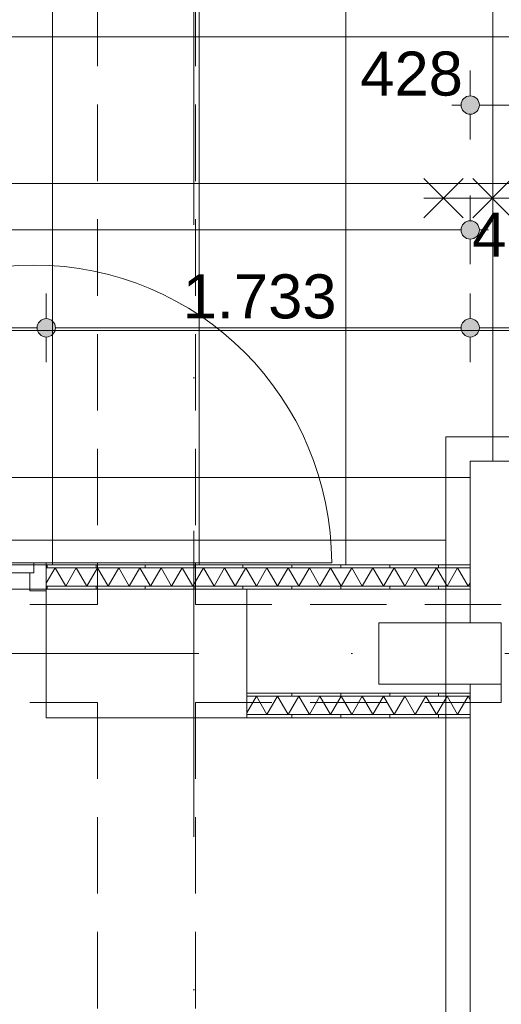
# Model space of a CAD drawing. Header units: millimetres. Extents: x -54205 to 99702, y -35458 to 70878.
# Tile 105 of 224: x 28087 to 30056, y 15933 to 19955. Entities that reach past the tile are written whole.
import ezdxf
from ezdxf.enums import TextEntityAlignment as Align

# ---------------------------------------------------------------- set-up
doc = ezdxf.new("R2010")
doc.units = ezdxf.units.MM
doc.header["$MEASUREMENT"] = 0
doc.linetypes.add('streep-punt', pattern=[2500, 1250, -625, 0, -625])
doc.linetypes.add('streeplijn', pattern=[468.700004, 312.5, -156.200004])
for name, color, linetype in [('21_1 C Buitenwanden', 7, 'Continuous'), ('22 C Binnenwanden', 7, 'Continuous'), ('28 Draagconstructies', 7, 'Continuous'), ('Maatvoering 1_ 100', 7, 'Continuous'), ('Maatvoering 1_ 100 2D arcering', 7, 'Continuous'), ('New_22 NC Binnenwanden', 7, 'Continuous'), ('New_22 NC Binnenwanden Deuren', 7, 'Continuous'), ('New_22 NC Binnenwanden Doorsnede-arcering', 7, 'Continuous'), ('New_22 NC Binnenwanden Laagscheidingslijnen', 7, 'Continuous'), ('New_65 WBDBO', 7, 'Continuous'), ('New_Maatvoering 1_ 100', 7, 'Continuous'), ('New_Maatvoering 1_ 100 2D arcering', 7, 'Continuous'), ('New_Ruimtefuncties', 7, 'Continuous'), ('New_Ruimtefuncties Zone achtergrond', 7, 'Continuous'), ('New_Ruimtefuncties Zone omranding', 7, 'Continuous'), ('New_Ruimtefuncties Zone tekst', 7, 'Continuous'), ('Stramien', 7, 'Continuous')]:
    doc.layers.add(name, color=color, linetype=linetype)
doc.styles.add('GENERATED_STYLE_1', font='arial.ttf')
doc.styles.add('GENERATED_STYLE_2', font='arial.ttf')
doc.linetypes.add('BRA - WBDBO  60', pattern='A,0,[1,DO.110 Begane grond1.Shx,S=27.777778,R=0,X=0,Y=-1.22125e-15],-3500,0', length=3500)
doc.dimstyles.new('GENERATED_STYLE__2', dxfattribs={"dimtxt": 250, "dimasz": 142.5, "dimexe": 0.18, "dimexo": 0.0625, "dimgap": 0, "dimtad": 1, "dimtih": 1, "dimtoh": 1, "dimdec": 0, "dimzin": 0, "dimdsep": 46, "dimtxsty": 'GENERATED_STYLE_2', "dimblk": 'ARROWHEAD_11', "dimblk1": 'ARROWHEAD_11', "dimblk2": 'ARROWHEAD_11', "dimcen": 0.09, "dimse1": 1, "dimse2": 1, "dimclrd": 1, "dimclre": 1, "dimclrt": 2, "dimadec": 1, "dimazin": 0, "dimtfac": 1, "dimtdec": 4, "dimtmove": 0, "dimatfit": 3, "dimfxl": 1, "dimtolj": 1, "dimtzin": 0, "dimarcsym": 0})
doc.dimstyles.new('GENERATED_STYLE__4', dxfattribs={"dimtxt": 179.999995, "dimasz": 142.5, "dimexe": 0.18, "dimexo": 0.0625, "dimgap": 0, "dimtad": 1, "dimtih": 1, "dimtoh": 1, "dimdec": 0, "dimzin": 0, "dimdsep": 46, "dimtxsty": 'GENERATED_STYLE_1', "dimblk": 'ARROWHEAD_11', "dimblk1": 'ARROWHEAD_11', "dimblk2": 'ARROWHEAD_11', "dimcen": 0.09, "dimse1": 1, "dimse2": 1, "dimclrd": 1, "dimclre": 1, "dimclrt": 2, "dimadec": 1, "dimazin": 0, "dimtfac": 1, "dimtdec": 4, "dimtmove": 0, "dimatfit": 3, "dimfxl": 1, "dimtolj": 1, "dimtzin": 0, "dimarcsym": 0})
doc.dimstyles.new('GENERATED_STYLE__5', dxfattribs={"dimtxt": 250, "dimasz": 142.5, "dimexe": 0.18, "dimexo": 0.0625, "dimgap": 0, "dimtad": 1, "dimdec": 0, "dimzin": 0, "dimdsep": 46, "dimtxsty": 'GENERATED_STYLE_2', "dimblk": 'ARROWHEAD_11', "dimblk1": 'ARROWHEAD_11', "dimblk2": 'ARROWHEAD_11', "dimcen": 0.09, "dimse1": 1, "dimse2": 1, "dimclrd": 1, "dimclre": 1, "dimclrt": 2, "dimadec": 1, "dimazin": 0, "dimtfac": 1, "dimtdec": 4, "dimtmove": 0, "dimatfit": 3, "dimfxl": 1, "dimtolj": 1, "dimtzin": 0, "dimarcsym": 0})
pattern_1 = [(180, (0, 0), (0, 200), [])]
pattern_2 = [(270, (0, 0), (200, 0), [])]
pattern_3 = [(90, (0, 0), (-200, 0), [])]

# ---------------------------------------------------------------- blocks, each defined once
blk = doc.blocks.new('entreegebied_0.01_11_1', base_point=(25358.5, 26181.9))
at = {"layer": 'New_Ruimtefuncties Zone achtergrond', "linetype": 'Continuous', "lineweight": 0, "true_color": 0xbbc1c4}
h = blk.add_hatch(dxfattribs=at)
h.set_pattern_fill('950_Raster_600_0001', color=9, style=0, pattern_type=2)
h.set_pattern_definition([(0, (25221, 25284.66), (0, 600), []), (90, (25221, 25284.66), (-600, 0), [])])
h.paths.add_polyline_path([(20591, 20015.9), (20360, 20015.9), (20360, 17924.1), (24003, 17924.6), (24003, 17728.4), (29929.2, 17728.2), (29929.2, 18150.9), (30357, 18150.9), (30357, 20300.9), (29906, 20300.9), (29906, 22500.9), (29006, 22500.9), (29006, 22375.9), (28206, 22375.9), (28206, 22455.9), (28206, 22795.9), (28206, 22875.9), (29006, 22875.9), (29006, 22750.9), (29906, 22750.9), (29906, 27755.9), (29726, 27755.9), (29726, 28155.9), (29906, 28155.9), (29906, 32123.4), (26606, 32123.4), (26606, 33023.4), (24113.8, 33023.4), (24113.8, 27780.9), (23955.4, 27780.9), (22246, 27780.9), (22246, 27693.4), (21426, 27693.4), (21426, 27833.1), (20536, 27833.1), (20536, 22750.9), (21426, 22750.9), (21426, 22888.4), (22246, 22888.4), (22246, 22500.9), (24003, 22500.9), (24003, 20263.4), (20591, 20263.4)])
h.paths.add_polyline_path([(28196, 27858.7), (28196, 28218.4), (29016, 28218.4), (29016, 27693.4), (28196, 27693.4)], flags=0)
at = {"layer": 'New_Ruimtefuncties Zone omranding', "color": 2, "linetype": 'Continuous', "lineweight": 0, "flags": 128}
blk.add_lwpolyline([(20536, 27833.1), (20536, 22750.9), (21426, 22750.9), (21426, 22888.4), (22246, 22888.4), (22246, 22500.9), (24003, 22500.9), (24003, 20263.4), (20591, 20263.4), (20591, 20015.9), (20360, 20015.9), (20360, 17924.1), (24003, 17924.6), (24003, 17728.4), (29929.2, 17728.2), (29929.2, 18150.9), (30357, 18150.9)], dxfattribs=at)
at = {"layer": 'New_Ruimtefuncties Zone tekst', "color": 2, "lineweight": 0}
for tag, height, style, p in [('DUMMY_941', 180, 'GENERATED_STYLE_2', (26401.3, 26470.7)), ('perimeterCode', 150, 'GENERATED_STYLE_1', (24619, 26094.6)), ('DUMMY_943', 100, 'GENERATED_STYLE_1', (26021.7, 26106)), ('ROOM_AREA', 150, 'GENERATED_STYLE_1', (25179.3, 26094.6)), ('DUMMY_942', 150, 'GENERATED_STYLE_1', (25793.2, 26094.6))]:
    blk.add_attdef(tag, text='', height=height, dxfattribs=dict(at, style=style)).set_placement(p, align=Align.TOP_LEFT)
at = {"layer": 'New_Ruimtefuncties Zone tekst', "color": 2, "lineweight": 0, "style": 'GENERATED_STYLE_2'}
blk.add_attdef('ROOM_NUMBER', text='', height=180, dxfattribs=at).set_placement((25358.5, 26429.5), align=Align.TOP_CENTER)
blk = doc.blocks.new('Wall_50_1', base_point=(29929.2, 18150.9))
at = {"layer": '21_1 C Buitenwanden', "color": 1, "linetype": 'Continuous', "lineweight": 0, "flags": 128}
for points in [[(29929.2, 18150.9), (29929.2, 17490.9)], [(30329.2, 15608.4), (30329.2, 17900.9)], [(29929.2, 17240.9), (29929.2, 15608.4)], [(29929.2, 15608.4), (30329.2, 15608.4)]]:
    blk.add_lwpolyline(points, dxfattribs=at)
at = {"layer": '22 C Binnenwanden', "color": 1, "linetype": 'Continuous', "lineweight": 0, "flags": 128}
blk.add_lwpolyline([(29929.2, 18150.9), (30329.2, 18150.9)], dxfattribs=at)
blk = doc.blocks.new('*X419')
at = {"layer": 'New_22 NC Binnenwanden Doorsnede-arcering', "color": 7, "linetype": 'Continuous', "lineweight": 0}
blk.add_line((30425.6, 20275.9), (30382.3, 20300.9), dxfattribs=at)
blk = doc.blocks.new('*X420')
at = {"layer": 'New_22 NC Binnenwanden Doorsnede-arcering', "color": 7, "linetype": 'Continuous', "lineweight": 0}
blk.add_line((30426.1, 18175.9), (30382.8, 18150.9), dxfattribs=at)
blk = doc.blocks.new('D2 bl 27_3')
at = {"layer": 'New_22 NC Binnenwanden Deuren', "color": 1, "linetype": 'Continuous', "lineweight": 0}
for p, q in [((-1000, 0), (-1000, 1000)), ((1000, 0), (1000, 1000)), ((-80, 443), (80, 603)), ((80, 443), (-80, 603)), ((0, -717), (0, 603)), ((-80, 243), (80, 403)), ((80, 243), (-80, 403)), ((-1000, 0), (-1050, 0)), ((-1050, 0), (-1050, -114)), ((-1050, 0), (-1050, -12.5)), ((-1050, 0), (-1050, -12.5)), ((-1000, -40), (-1000, 0)), ((-900, 0), (-1000, 0)), ((-1000, 0), (-1000, -40)), ((-900, -40), (-900, 0)), ((0, 0), (-100, 0)), ((-100, 0), (-100, -40)), ((0, 0), (100, 0)), ((0, -40), (0, 0)), ((0, -40), (0, 0)), ((100, 0), (100, -40)), ((900, -40), (900, 0)), ((900, 0), (1000, 0)), ((1050, 0), (1000, 0)), ((1000, 0), (1000, -40)), ((1000, 0), (1000, -40)), ((1050, -114), (1050, 0)), ((1050, 0), (1050, -12.5)), ((1050, 0), (1050, -12.5)), ((-1050, -12.5), (-1050, -87.5)), ((-1050, -12.5), (-1050, -87.5)), ((-983, -40), (-1000, -40)), ((-1000, -40), (-900, -40)), ((-983, -114), (-983, -40)), ((-100, -20), (-900, -20)), ((-100, -40), (0, -40)), ((100, -40), (0, -40)), ((100, -20), (900, -20)), ((1000, -40), (900, -40)), ((1000, -40), (983, -40)), ((983, -40), (983, -114)), ((1050, -12.5), (1050, -87.5)), ((1050, -12.5), (1050, -87.5)), ((-1050, -87.5), (-1050, -100)), ((-1050, -87.5), (-1050, -100)), ((-1050, -114), (-983, -114)), ((983, -114), (1050, -114)), ((1050, -87.5), (1050, -100)), ((1050, -87.5), (1050, -100)), ((-80, -357), (80, -517)), ((80, -357), (-80, -517)), ((-80, -557), (80, -717)), ((80, -557), (-80, -717))]:
    blk.add_line(p, q, dxfattribs=at)
at = {"layer": 'New_22 NC Binnenwanden Deuren', "color": 1, "linetype": 'Continuous', "lineweight": 0, "flags": 128}
for points in [[(-100, 0), (-900, 0), (-900, -20), (-100, -20)], [(100, 0), (900, 0), (900, -20), (100, -20)], [(-100, -20), (-900, -20), (-900, -40), (-100, -40)], [(100, -20), (900, -20), (900, -40), (100, -40)]]:
    blk.add_lwpolyline(points, close=True, dxfattribs=at)
at = {"layer": 'New_22 NC Binnenwanden Deuren', "color": 1, "linetype": 'Continuous', "lineweight": 0}
for centre, radius, start, end in [((-1000, 0), 1000, 0, 90), ((1000, 0), 1000, 90, 180), ((0, 159), 72, 270, 90), ((0, 15), 72, 90, 270), ((0, -129), 72, 270, 90), ((0, -273), 72, 90, 270)]:
    blk.add_arc(centre, radius, start, end, dxfattribs=at)
blk = doc.blocks.new('Wall_160_1', base_point=(30357, 20550.9))
at = {"layer": 'New_22 NC Binnenwanden Doorsnede-arcering', "linetype": 'Continuous', "lineweight": 0, "true_color": 0x000000}
h = blk.add_hatch(dxfattribs=at)
h.set_pattern_fill('930_Lijnen_vert_200_0001', color=18, style=0, pattern_type=2)
h.set_pattern_definition(pattern_1)
h.paths.add_polyline_path([(30357, 20300.9), (30357, 20275.9), (30369.5, 20275.9), (30369.5, 20300.9)])
h = blk.add_hatch(dxfattribs=at)
h.set_pattern_fill('930_Lijnen_vert_200_0001', color=18, style=0, pattern_type=2)
h.set_pattern_definition(pattern_1)
h.paths.add_polyline_path([(30444.5, 20300.9), (30444.5, 20275.9), (30457, 20275.9), (30457, 20300.9)])
h = blk.add_hatch(dxfattribs=at)
h.set_pattern_fill('930_Lijnen_vert_200_0001', color=18, style=0, pattern_type=2)
h.set_pattern_definition(pattern_1)
h.paths.add_polyline_path([(30357, 18150.9), (30369.5, 18150.9), (30369.5, 18175.9), (30357, 18175.9)])
h = blk.add_hatch(dxfattribs=at)
h.set_pattern_fill('930_Lijnen_vert_200_0001', color=18, style=0, pattern_type=2)
h.set_pattern_definition(pattern_1)
h.paths.add_polyline_path([(30457, 18175.9), (30444.5, 18175.9), (30444.5, 18150.9), (30457, 18150.9)])
at = {"layer": 'New_22 NC Binnenwanden', "color": 1, "linetype": 'Continuous', "lineweight": 0}
for p, q in [((30369.5, 20275.9), (30357, 20275.9)), ((30444.5, 20275.9), (30369.5, 20275.9)), ((30457, 20275.9), (30444.5, 20275.9)), ((30369.5, 18175.9), (30357, 18175.9)), ((30444.5, 18175.9), (30369.5, 18175.9)), ((30457, 18175.9), (30444.5, 18175.9))]:
    blk.add_line(p, q, dxfattribs=at)
at = {"layer": 'New_22 NC Binnenwanden', "color": 1, "linetype": 'Continuous', "lineweight": 0, "flags": 128}
for points in [[(30357, 20300.9), (30357, 20275.9)], [(30457, 20300.9), (30357, 20300.9)], [(30457, 20275.9), (30457, 20300.9)], [(30357, 18175.9), (30357, 18150.9)], [(30357, 18150.9), (30457, 18150.9)], [(30457, 18150.9), (30457, 18175.9)]]:
    blk.add_lwpolyline(points, dxfattribs=at)
at = {"layer": 'New_22 NC Binnenwanden Laagscheidingslijnen', "color": 1, "linetype": 'Continuous', "lineweight": 0}
for p, q in [((30369.5, 20300.9), (30369.5, 20275.9)), ((30444.5, 20275.9), (30444.5, 20300.9)), ((30369.5, 18175.9), (30369.5, 18150.9)), ((30444.5, 18150.9), (30444.5, 18175.9))]:
    blk.add_line(p, q, dxfattribs=at)
at = {"layer": 'New_22 NC Binnenwanden', "color": 1, "lineweight": 0}
for name in ['*X419', '*X420']:
    blk.add_blockref(name, (0, 0), dxfattribs=at)
at = {"layer": 'New_22 NC Binnenwanden Deuren', "color": 1, "linetype": 'Continuous', "lineweight": 0, "xscale": -1, "zscale": 1000, "rotation": 270}
blk.add_blockref('D2 bl 27_3', (30457, 19225.9), dxfattribs=at)
blk = doc.blocks.new('*X599')
at = {"layer": 'New_22 NC Binnenwanden Doorsnede-arcering', "color": 7, "linetype": 'Continuous', "lineweight": 0}
for p, q in [((28232.4, 17715.9), (28196, 17652.8)), ((28232.4, 17715.9), (28275.7, 17640.9)), ((28319, 17715.9), (28275.7, 17640.9)), ((28319, 17715.9), (28362.3, 17640.9)), ((28405.6, 17715.9), (28362.3, 17640.9)), ((28405.6, 17715.9), (28448.9, 17640.9)), ((28492.2, 17715.9), (28448.9, 17640.9)), ((28492.2, 17715.9), (28535.5, 17640.9)), ((28578.8, 17715.9), (28535.5, 17640.9)), ((28578.8, 17715.9), (28622.1, 17640.9)), ((28665.4, 17715.9), (28622.1, 17640.9)), ((28665.4, 17715.9), (28708.7, 17640.9)), ((28752, 17715.9), (28708.7, 17640.9)), ((28752, 17715.9), (28795.3, 17640.9)), ((28838.6, 17715.9), (28795.3, 17640.9)), ((28838.6, 17715.9), (28881.9, 17640.9)), ((28925.2, 17715.9), (28881.9, 17640.9)), ((28925.2, 17715.9), (28968.5, 17640.9)), ((29011.9, 17715.9), (28968.5, 17640.9)), ((29011.9, 17715.9), (29055.2, 17640.9)), ((29098.5, 17715.9), (29055.2, 17640.9)), ((29098.5, 17715.9), (29141.8, 17640.9)), ((29185.1, 17715.9), (29141.8, 17640.9)), ((29185.1, 17715.9), (29228.4, 17640.9)), ((29271.7, 17715.9), (29228.4, 17640.9)), ((29271.7, 17715.9), (29315, 17640.9)), ((29358.3, 17715.9), (29315, 17640.9)), ((29358.3, 17715.9), (29401.6, 17640.9)), ((29444.9, 17715.9), (29401.6, 17640.9)), ((29444.9, 17715.9), (29488.2, 17640.9)), ((29531.5, 17715.9), (29488.2, 17640.9)), ((29531.5, 17715.9), (29574.8, 17640.9)), ((29618.1, 17715.9), (29574.8, 17640.9)), ((29618.1, 17715.9), (29661.4, 17640.9)), ((29704.7, 17715.9), (29661.4, 17640.9)), ((29704.7, 17715.9), (29748, 17640.9)), ((29791.3, 17715.9), (29748, 17640.9)), ((29791.3, 17715.9), (29834.6, 17640.9)), ((29877.9, 17715.9), (29834.6, 17640.9)), ((29877.9, 17715.9), (29921.2, 17640.9)), ((29929.2, 17654.8), (29921.2, 17640.9))]:
    blk.add_line(p, q, dxfattribs=at)
blk = doc.blocks.new('D2 27_6')
at = {"layer": 'New_22 NC Binnenwanden Deuren', "color": 1, "linetype": 'Continuous', "lineweight": 0}
for p, q in [((1117, 0), (1217, 0)), ((1217, 0), (2434, 0)), ((1267, 0), (1217, 0)), ((1217, 0), (1217, -40)), ((1217, 0), (1217, -40)), ((1267, -114), (1267, 0)), ((1217, -40), (1117, -40)), ((1217, -40), (1200, -40)), ((1200, -40), (1200, -114)), ((1267, -19.5), (1267, -7)), ((1267, -19.5), (1267, -7)), ((1267, -94.5), (1267, -19.5)), ((1267, -94.5), (1267, -19.5)), ((1200, -114), (1267, -114)), ((1267, -107), (1267, -94.5)), ((1267, -107), (1267, -94.5))]:
    blk.add_line(p, q, dxfattribs=at)
blk.add_arc((1217, 0), 1217, 0, 180, dxfattribs=at)
blk = doc.blocks.new('Wall_237_1', base_point=(23990.5, 17628.4))
at = {"layer": 'New_22 NC Binnenwanden Doorsnede-arcering', "linetype": 'Continuous', "lineweight": 0, "true_color": 0x000000}
h = blk.add_hatch(dxfattribs=at)
h.set_pattern_fill('930_Lijnen_vert_200_0001', color=18, style=0, pattern_type=2)
h.set_pattern_definition(pattern_2)
h.paths.add_polyline_path([(28196, 17728.4), (28196, 17715.9), (29929.2, 17715.9), (29929.2, 17728.4)])
h = blk.add_hatch(dxfattribs=at)
h.set_pattern_fill('930_Lijnen_vert_200_0001', color=18, style=0, pattern_type=2)
h.set_pattern_definition(pattern_2)
h.paths.add_polyline_path([(29929.2, 17640.9), (28196, 17640.9), (28196, 17628.4), (29929.2, 17628.4)])
at = {"layer": 'New_22 NC Binnenwanden', "color": 1, "linetype": 'Continuous', "lineweight": 0}
for p, q in [((28196, 17715.9), (28196, 17728.4)), ((28196, 17640.9), (28196, 17715.9)), ((28196, 17628.4), (28196, 17640.9))]:
    blk.add_line(p, q, dxfattribs=at)
at = {"layer": 'New_22 NC Binnenwanden', "color": 1, "linetype": 'Continuous', "lineweight": 0, "flags": 128}
for points in [[(29929.2, 17728.4), (28196, 17728.4)], [(29929.2, 17628.4), (29929.2, 17728.4)], [(29016, 17628.4), (29929.2, 17628.4)]]:
    blk.add_lwpolyline(points, dxfattribs=at)
at = {"layer": 'New_22 NC Binnenwanden Laagscheidingslijnen', "color": 1, "linetype": 'Continuous', "lineweight": 0}
for p, q in [((29929.2, 17715.9), (28196, 17715.9)), ((28196, 17640.9), (29929.2, 17640.9))]:
    blk.add_line(p, q, dxfattribs=at)
at = {"layer": 'New_22 NC Binnenwanden', "color": 1, "lineweight": 0}
blk.add_blockref('*X599', (0, 0), dxfattribs=at)
at = {"layer": 'New_22 NC Binnenwanden Deuren', "color": 1, "linetype": 'Continuous', "lineweight": 0, "zscale": 1000}
blk.add_blockref('D2 27_6', (26929, 17735.4), dxfattribs=at)
blk = doc.blocks.new('*X604')
at = {"layer": 'New_22 NC Binnenwanden Doorsnede-arcering', "color": 7, "linetype": 'Continuous', "lineweight": 0}
for p, q in [((29016, 17123.1), (29055.2, 17190.9)), ((29098.5, 17115.9), (29055.2, 17190.9)), ((29098.5, 17115.9), (29141.8, 17190.9)), ((29185.1, 17115.9), (29141.8, 17190.9)), ((29185.1, 17115.9), (29228.4, 17190.9)), ((29271.7, 17115.9), (29228.4, 17190.9)), ((29271.7, 17115.9), (29315, 17190.9)), ((29358.3, 17115.9), (29315, 17190.9)), ((29358.3, 17115.9), (29401.6, 17190.9)), ((29444.9, 17115.9), (29401.6, 17190.9)), ((29444.9, 17115.9), (29488.2, 17190.9)), ((29531.5, 17115.9), (29488.2, 17190.9)), ((29531.5, 17115.9), (29574.8, 17190.9)), ((29618.1, 17115.9), (29574.8, 17190.9)), ((29618.1, 17115.9), (29661.4, 17190.9)), ((29704.7, 17115.9), (29661.4, 17190.9)), ((29704.7, 17115.9), (29748, 17190.9)), ((29791.3, 17115.9), (29748, 17190.9)), ((29791.3, 17115.9), (29834.6, 17190.9)), ((29877.9, 17115.9), (29834.6, 17190.9)), ((29877.9, 17115.9), (29921.2, 17190.9)), ((29929.2, 17177), (29921.2, 17190.9))]:
    blk.add_line(p, q, dxfattribs=at)
blk = doc.blocks.new('Wall_240_1', base_point=(29016, 17103.4))
at = {"layer": 'New_22 NC Binnenwanden Doorsnede-arcering', "linetype": 'Continuous', "lineweight": 0, "true_color": 0x000000}
h = blk.add_hatch(dxfattribs=at)
h.set_pattern_fill('930_Lijnen_vert_200_0001', color=18, style=0, pattern_type=2)
h.set_pattern_definition(pattern_3)
h.paths.add_polyline_path([(29929.2, 17203.4), (29016, 17203.4), (29016, 17190.9), (29929.2, 17190.9)])
h = blk.add_hatch(dxfattribs=at)
h.set_pattern_fill('930_Lijnen_vert_200_0001', color=18, style=0, pattern_type=2)
h.set_pattern_definition(pattern_3)
h.paths.add_polyline_path([(29016, 17103.4), (29929.2, 17103.4), (29929.2, 17115.9), (29016, 17115.9)])
at = {"layer": 'New_22 NC Binnenwanden', "color": 1, "linetype": 'Continuous', "lineweight": 0, "flags": 128}
for points in [[(29929.2, 17203.4), (29016, 17203.4)], [(29929.2, 17103.4), (29929.2, 17203.4)], [(29016, 17103.4), (29929.2, 17103.4)]]:
    blk.add_lwpolyline(points, dxfattribs=at)
at = {"layer": 'New_22 NC Binnenwanden Laagscheidingslijnen', "color": 1, "linetype": 'Continuous', "lineweight": 0}
for p, q in [((29929.2, 17190.9), (29016, 17190.9)), ((29016, 17115.9), (29929.2, 17115.9))]:
    blk.add_line(p, q, dxfattribs=at)
at = {"layer": 'New_22 NC Binnenwanden', "color": 1, "lineweight": 0}
blk.add_blockref('*X604', (0, 0), dxfattribs=at)
blk = doc.blocks.new('Column_16_1', base_point=(28606, 17365.9))
at = {"layer": '28 Draagconstructies', "color": 3, "linetype": 'Continuous', "lineweight": 0, "flags": 128}
blk.add_lwpolyline([(28196, 17628.4), (28196, 17103.4), (29016, 17103.4), (29016, 17628.4)], close=True, dxfattribs=at)
blk = doc.blocks.new('Column_53_1', base_point=(29806, 17365.9))
at = {"layer": '28 Draagconstructies', "color": 3, "linetype": 'Continuous', "lineweight": 0, "flags": 128}
blk.add_lwpolyline([(29556, 17490.9), (29556, 17240.9), (30056, 17240.9), (30056, 17490.9)], close=True, dxfattribs=at)
blk = doc.blocks.new('Standard grid marker')
at = {"layer": 'Stramien', "color": 1, "linetype": 'streep-punt', "lineweight": 0}
blk.add_line((1000, 0), (61400.2, 0), dxfattribs=at)
at = {"layer": 'Stramien', "color": 2, "lineweight": 0, "style": 'GENERATED_STYLE_1'}
for tag, p in [('AC_MarkerText_1_0', (-245, -80)), ('AC_MarkerText_1_1', (63155.2, -80))]:
    blk.add_attdef(tag, text='', height=350, rotation=270, dxfattribs=at).set_placement(p, align=Align.TOP_CENTER)
blk = doc.blocks.new('Standard grid marker_4')
at = {"layer": 'Stramien', "color": 1, "linetype": 'streep-punt', "lineweight": 0}
blk.add_line((1000, 0), (14829.9, 0), dxfattribs=at)
at = {"layer": 'Stramien', "color": 2, "lineweight": 0, "style": 'GENERATED_STYLE_1'}
blk.add_attdef('AC_MarkerText_1', text='', height=350, dxfattribs=at).set_placement((-500, 175), align=Align.TOP_CENTER)
blk = doc.blocks.new('Beam_1_1', base_point=(28606, 56035.9))
at = {"layer": '28 Draagconstructies', "color": 9, "linetype": 'streeplijn', "lineweight": 0}
for p, q in [((28406, 22420.1), (28406, 17565.9)), ((28806, 22420.1), (28806, 17565.9)), ((28406, 17165.9), (28406, 15253.4)), ((28806, 17165.9), (28806, 15253.4))]:
    blk.add_line(p, q, dxfattribs=at)
blk = doc.blocks.new('Beam_11_1', base_point=(20386, 17365.9))
at = {"layer": '28 Draagconstructies', "color": 9, "linetype": 'streeplijn', "lineweight": 0}
for p, q in [((22036, 17565.9), (28406, 17565.9)), ((28806, 17565.9), (30056, 17565.9)), ((30056, 17165.9), (30056, 17565.9)), ((22036, 17165.9), (28406, 17165.9)), ((28806, 17165.9), (30056, 17165.9))]:
    blk.add_line(p, q, dxfattribs=at)
blk = doc.blocks.new('*D1133')
at = {"layer": 'Maatvoering 1_ 100 2D arcering', "linetype": 'Continuous', "lineweight": 0}
for points in [[(64027.5, 56125.9), (64030.4, 56111.6), (64038.5, 56099.4), (64050.6, 56091.3), (64065, 56088.4), (64079.4, 56091.3), (64091.5, 56099.4), (64099.6, 56111.6), (64102.5, 56125.9), (64099.6, 56140.3), (64091.5, 56152.4), (64079.4, 56160.6), (64065, 56163.4), (64050.6, 56160.6), (64038.5, 56152.4), (64030.4, 56140.3)], [(64027.5, 3115.7), (64030.4, 3101.3), (64038.5, 3089.2), (64050.6, 3081), (64065, 3078.2), (64079.4, 3081), (64091.5, 3089.2), (64099.6, 3101.3), (64102.5, 3115.7), (64099.6, 3130), (64091.5, 3142.2), (64079.4, 3150.3), (64065, 3153.2), (64050.6, 3150.3), (64038.5, 3142.2), (64030.4, 3130)]]:
    blk.add_hatch(color=1, dxfattribs=at).paths.add_polyline_path(points)
at = {"layer": 'Maatvoering 1_ 100', "color": 1, "linetype": 'Continuous', "lineweight": 0}
for p, q in [((64065, 56163.4), (64065, 56200.9)), ((64027.5, 56125.9), (63924.4, 56125.9)), ((64205.6, 56125.9), (64102.5, 56125.9)), ((64065, 3153.2), (64065, 56088.4)), ((64027.5, 3115.7), (63924.4, 3115.7)), ((64205.6, 3115.7), (64102.5, 3115.7)), ((64065, 3040.7), (64065, 3078.2))]:
    blk.add_line(p, q, dxfattribs=at)
for centre in [(64065, 56125.9), (64065, 3115.7)]:
    blk.add_circle(centre, 37.5, dxfattribs=at)
at = {"layer": 'Maatvoering 1_ 100', "color": 2, "lineweight": 0, "insert": (64015, 29096.5), "char_height": 250, "attachment_point": 7, "rotation": 90, "style": 'GENERATED_STYLE_2'}
blk.add_mtext('\\A1;{\\pql;\\fArial|b1|i0|c0|p0;\\W1.000000;53.010}', dxfattribs=at)
blk = doc.blocks.new('ARROWHEAD_11')
at = {"color": 0, "linetype": 'Continuous', "lineweight": 0}
blk.add_line((0, 0), (-1, 0), dxfattribs=at)
at = {"color": 0, "linetype": 'Continuous', "lineweight": 0, "const_width": 0.25, "flags": 128}
blk.add_lwpolyline([(-0.125, 0, 1), (0.125, 0, 1)], format="xyb", close=True, dxfattribs=at)
blk = doc.blocks.new('*D1156')
at = {"layer": 'Maatvoering 1_ 100 2D arcering', "linetype": 'Continuous', "lineweight": 0}
for points in [[(-1137.5, 60015.9), (-1134.7, 60001.6), (-1126.6, 59989.4), (-1114.4, 59981.3), (-1100, 59978.4), (-1085.7, 59981.3), (-1073.5, 59989.4), (-1065.4, 60001.6), (-1062.5, 60015.9), (-1065.4, 60030.3), (-1073.5, 60042.4), (-1085.7, 60050.6), (-1100, 60053.4), (-1114.4, 60050.6), (-1126.6, 60042.4), (-1134.7, 60030.3)], [(57892.5, 60015.9), (57895.4, 60001.6), (57903.5, 59989.4), (57915.6, 59981.3), (57930, 59978.4), (57944.4, 59981.3), (57956.5, 59989.4), (57964.6, 60001.6), (57967.5, 60015.9), (57964.6, 60030.3), (57956.5, 60042.4), (57944.4, 60050.6), (57930, 60053.4), (57915.6, 60050.6), (57903.5, 60042.4), (57895.4, 60030.3)]]:
    blk.add_hatch(color=1, dxfattribs=at).paths.add_polyline_path(points)
at = {"layer": 'Maatvoering 1_ 100', "color": 1, "linetype": 'Continuous', "lineweight": 0}
for p, q in [((57930, 60053.4), (57930, 60156.5)), ((-1062.5, 60015.9), (57892.5, 60015.9)), ((57967.5, 60015.9), (58005, 60015.9)), ((57930, 59875.3), (57930, 59978.4))]:
    blk.add_line(p, q, dxfattribs=at)
blk.add_circle((57930, 60015.9), 37.5, dxfattribs=at)
at = {"layer": 'Maatvoering 1_ 100', "color": 2, "lineweight": 0, "insert": (27890.6, 60065.9), "char_height": 250, "attachment_point": 7, "style": 'GENERATED_STYLE_2'}
blk.add_mtext('\\A1;{\\pql;\\fArial|b1|i0|c0|p0;\\W1.000000;59.030}', dxfattribs=at)
blk = doc.blocks.new('*D1252')
at = {"layer": 'New_Maatvoering 1_ 100 2D arcering', "linetype": 'Continuous', "lineweight": 0}
for points in [[(23965.5, 18695.9), (23968.4, 18681.6), (23976.5, 18669.4), (23988.6, 18661.3), (24003, 18658.4), (24017.4, 18661.3), (24029.5, 18669.4), (24037.6, 18681.6), (24040.5, 18695.9), (24037.6, 18710.3), (24029.5, 18722.4), (24017.4, 18730.6), (24003, 18733.4), (23988.6, 18730.6), (23976.5, 18722.4), (23968.4, 18710.3)], [(28158.5, 18695.9), (28161.4, 18681.6), (28169.5, 18669.4), (28181.6, 18661.3), (28196, 18658.4), (28210.4, 18661.3), (28222.5, 18669.4), (28230.6, 18681.6), (28233.5, 18695.9), (28230.6, 18710.3), (28222.5, 18722.4), (28210.4, 18730.6), (28196, 18733.4), (28181.6, 18730.6), (28169.5, 18722.4), (28161.4, 18710.3)]]:
    blk.add_hatch(color=1, dxfattribs=at).paths.add_polyline_path(points)
at = {"layer": 'New_Maatvoering 1_ 100', "color": 1, "linetype": 'Continuous', "lineweight": 0}
for p, q in [((24003, 18733.4), (24003, 18836.5)), ((28196, 18733.4), (28196, 18836.5)), ((24040.5, 18695.9), (28158.5, 18695.9)), ((24003, 18555.3), (24003, 18658.4)), ((28196, 18555.3), (28196, 18658.4))]:
    blk.add_line(p, q, dxfattribs=at)
for centre in [(24003, 18695.9), (28196, 18695.9)]:
    blk.add_circle(centre, 37.5, dxfattribs=at)
at = {"layer": 'New_Maatvoering 1_ 100', "color": 2, "lineweight": 0, "char_height": 180, "attachment_point": 7, "style": 'GENERATED_STYLE_1'}
for s, insert in [('\\A1;{\\pql;\\fArial|b0|i0|c0|p0;\\W1.000000;100}', (24040.5, 18731.9)), ('\\A1;{\\pql;\\fArial|b0|i0|c0|p0;\\W1.000000;4.193}', (25790.6, 18731.9))]:
    blk.add_mtext(s, dxfattribs=dict(at, insert=insert))
blk = doc.blocks.new('*D1253')
at = {"layer": 'New_Maatvoering 1_ 100 2D arcering', "linetype": 'Continuous', "lineweight": 0}
for points in [[(28158.5, 18695.9), (28161.4, 18681.6), (28169.5, 18669.4), (28181.6, 18661.3), (28196, 18658.4), (28210.4, 18661.3), (28222.5, 18669.4), (28230.6, 18681.6), (28233.5, 18695.9), (28230.6, 18710.3), (28222.5, 18722.4), (28210.4, 18730.6), (28196, 18733.4), (28181.6, 18730.6), (28169.5, 18722.4), (28161.4, 18710.3)], [(29891.7, 18695.9), (29894.5, 18681.6), (29902.7, 18669.4), (29914.8, 18661.3), (29929.2, 18658.4), (29943.5, 18661.3), (29955.7, 18669.4), (29963.8, 18681.6), (29966.7, 18695.9), (29963.8, 18710.3), (29955.7, 18722.4), (29943.5, 18730.6), (29929.2, 18733.4), (29914.8, 18730.6), (29902.7, 18722.4), (29894.5, 18710.3)]]:
    blk.add_hatch(color=1, dxfattribs=at).paths.add_polyline_path(points)
at = {"layer": 'New_Maatvoering 1_ 100', "color": 1, "linetype": 'Continuous', "lineweight": 0}
for p, q in [((28196, 18733.4), (28196, 18836.5)), ((29929.2, 18733.4), (29929.2, 18836.5)), ((28233.5, 18695.9), (29891.7, 18695.9)), ((28196, 18555.3), (28196, 18658.4)), ((29929.2, 18555.3), (29929.2, 18658.4))]:
    blk.add_line(p, q, dxfattribs=at)
for centre in [(28196, 18695.9), (29929.2, 18695.9)]:
    blk.add_circle(centre, 37.5, dxfattribs=at)
at = {"layer": 'New_Maatvoering 1_ 100', "color": 2, "lineweight": 0, "insert": (28753.7, 18731.9), "char_height": 180, "attachment_point": 7, "style": 'GENERATED_STYLE_1'}
blk.add_mtext('\\A1;{\\pql;\\fArial|b0|i0|c0|p0;\\W1.000000;1.733}', dxfattribs=at)
blk = doc.blocks.new('*D1254')
at = {"layer": 'New_Maatvoering 1_ 100 2D arcering', "linetype": 'Continuous', "lineweight": 0}
for points in [[(29891.7, 18695.9), (29894.5, 18681.6), (29902.7, 18669.4), (29914.8, 18661.3), (29929.2, 18658.4), (29943.5, 18661.3), (29955.7, 18669.4), (29963.8, 18681.6), (29966.7, 18695.9), (29963.8, 18710.3), (29955.7, 18722.4), (29943.5, 18730.6), (29929.2, 18733.4), (29914.8, 18730.6), (29902.7, 18722.4), (29894.5, 18710.3)], [(30319.5, 18695.9), (30322.4, 18681.6), (30330.5, 18669.4), (30342.6, 18661.3), (30357, 18658.4), (30371.4, 18661.3), (30383.5, 18669.4), (30391.6, 18681.6), (30394.5, 18695.9), (30391.6, 18710.3), (30383.5, 18722.4), (30371.4, 18730.6), (30357, 18733.4), (30342.6, 18730.6), (30330.5, 18722.4), (30322.4, 18710.3)]]:
    blk.add_hatch(color=1, dxfattribs=at).paths.add_polyline_path(points)
at = {"layer": 'New_Maatvoering 1_ 100', "color": 1, "linetype": 'Continuous', "lineweight": 0}
for p, q in [((29929.2, 18733.4), (29929.2, 18836.5)), ((30357, 18733.4), (30357, 18836.5)), ((29966.7, 18695.9), (30319.5, 18695.9)), ((29929.2, 18555.3), (29929.2, 18658.4)), ((30357, 18555.3), (30357, 18658.4))]:
    blk.add_line(p, q, dxfattribs=at)
for centre in [(29929.2, 18695.9), (30357, 18695.9)]:
    blk.add_circle(centre, 37.5, dxfattribs=at)
at = {"layer": 'New_Maatvoering 1_ 100', "color": 2, "lineweight": 0, "insert": (29937.2, 18983.9), "char_height": 180, "attachment_point": 7, "style": 'GENERATED_STYLE_1'}
blk.add_mtext('\\A1;{\\pql;\\fArial|b0|i0|c0|p0;\\W1.000000;428}', dxfattribs=at)
blk = doc.blocks.new('*D1262')
at = {"layer": 'New_Maatvoering 1_ 100 2D arcering', "linetype": 'Continuous', "lineweight": 0}
for points in [[(29891.7, 19605.9), (29894.5, 19591.6), (29902.7, 19579.4), (29914.8, 19571.3), (29929.2, 19568.4), (29943.5, 19571.3), (29955.7, 19579.4), (29963.8, 19591.6), (29966.7, 19605.9), (29963.8, 19620.3), (29955.7, 19632.4), (29943.5, 19640.6), (29929.2, 19643.4), (29914.8, 19640.6), (29902.7, 19632.4), (29894.5, 19620.3)], [(30319.5, 19605.9), (30322.4, 19591.6), (30330.5, 19579.4), (30342.6, 19571.3), (30357, 19568.4), (30371.4, 19571.3), (30383.5, 19579.4), (30391.6, 19591.6), (30394.5, 19605.9), (30391.6, 19620.3), (30383.5, 19632.4), (30371.4, 19640.6), (30357, 19643.4), (30342.6, 19640.6), (30330.5, 19632.4), (30322.4, 19620.3)]]:
    blk.add_hatch(color=1, dxfattribs=at).paths.add_polyline_path(points)
at = {"layer": 'New_Maatvoering 1_ 100', "color": 1, "linetype": 'Continuous', "lineweight": 0}
for p, q in [((29929.2, 19643.4), (29929.2, 19746.5)), ((30357, 19643.4), (30357, 19746.5)), ((29854.2, 19605.9), (29891.7, 19605.9)), ((29966.7, 19605.9), (30319.5, 19605.9)), ((29929.2, 19465.3), (29929.2, 19568.4)), ((30357, 19465.3), (30357, 19568.4))]:
    blk.add_line(p, q, dxfattribs=at)
for centre in [(29929.2, 19605.9), (30357, 19605.9)]:
    blk.add_circle(centre, 37.5, dxfattribs=at)
at = {"layer": 'New_Maatvoering 1_ 100', "color": 2, "lineweight": 0, "insert": (29479.8, 19641.9), "char_height": 180, "attachment_point": 7, "style": 'GENERATED_STYLE_1'}
blk.add_mtext('\\A1;{\\pql;\\fArial|b0|i0|c0|p0;\\W1.000000;428}', dxfattribs=at)
blk = doc.blocks.new('*D1310')
at = {"layer": 'New_Maatvoering 1_ 100 2D arcering', "linetype": 'Continuous', "lineweight": 0}
for points in [[(23965.5, 19095.9), (23968.4, 19081.6), (23976.5, 19069.4), (23988.6, 19061.3), (24003, 19058.4), (24017.4, 19061.3), (24029.5, 19069.4), (24037.6, 19081.6), (24040.5, 19095.9), (24037.6, 19110.3), (24029.5, 19122.4), (24017.4, 19130.6), (24003, 19133.4), (23988.6, 19130.6), (23976.5, 19122.4), (23968.4, 19110.3)], [(29891.7, 19095.9), (29894.5, 19081.6), (29902.7, 19069.4), (29914.8, 19061.3), (29929.2, 19058.4), (29943.5, 19061.3), (29955.7, 19069.4), (29963.8, 19081.6), (29966.7, 19095.9), (29963.8, 19110.3), (29955.7, 19122.4), (29943.5, 19130.6), (29929.2, 19133.4), (29914.8, 19130.6), (29902.7, 19122.4), (29894.5, 19110.3)]]:
    blk.add_hatch(color=1, dxfattribs=at).paths.add_polyline_path(points)
at = {"layer": 'New_Maatvoering 1_ 100', "color": 1, "linetype": 'Continuous', "lineweight": 0}
for p, q in [((24003, 19133.4), (24003, 19236.5)), ((29929.2, 19133.4), (29929.2, 19236.5)), ((24040.5, 19095.9), (29891.7, 19095.9)), ((29966.7, 19095.9), (30004.2, 19095.9)), ((24003, 18955.3), (24003, 19058.4)), ((29929.2, 18955.3), (29929.2, 19058.4))]:
    blk.add_line(p, q, dxfattribs=at)
for centre in [(24003, 19095.9), (29929.2, 19095.9)]:
    blk.add_circle(centre, 37.5, dxfattribs=at)
at = {"layer": 'New_Maatvoering 1_ 100', "color": 2, "lineweight": 0, "insert": (26657.2, 19131.9), "char_height": 180, "attachment_point": 7, "style": 'GENERATED_STYLE_1'}
blk.add_mtext('\\A1;{\\pql;\\fArial|b0|i0|c0|p0;\\W1.000000;5.926}', dxfattribs=at)

msp = doc.modelspace()

# ---------------------------------------------------------------- linework, layer by layer
at = {"layer": 'New_65 WBDBO', "color": 94, "linetype": 'BRA - WBDBO  60', "lineweight": 0}
for points in [[(20474, 20015.9), (20474, 18024.8), (20691, 18024.8), (20691, 16149.4), (23803, 16149.4), (23803, 17828.4), (29829.2, 17828.4), (29829.2, 18250.9), (30257, 18250.9), (30257, 20200.9), (29806, 20200.9), (29806, 25860.9)], [(29829.2, 15340.9), (29829.2, 17828.4)]]:
    msp.add_lwpolyline(points, dxfattribs=at)
at = {"layer": 'New_Ruimtefuncties Zone omranding', "color": 9, "linetype": 'Continuous', "lineweight": 0, "true_color": 0xbbc1c4, "flags": 128}
msp.add_lwpolyline([(20536, 27833.1), (20536, 22750.9), (21426, 22750.9), (21426, 22888.4), (22246, 22888.4), (22246, 22500.9), (24003, 22500.9), (24003, 20263.4), (20591, 20263.4), (20591, 20015.9), (20360, 20015.9), (20360, 17924.1), (24003, 17924.6), (24003, 17728.4), (29929.2, 17728.2), (29929.2, 18150.9), (30357, 18150.9)], dxfattribs=at)
at = {"layer": 'New_Ruimtefuncties Zone omranding', "color": 240, "linetype": 'Continuous', "lineweight": 0, "true_color": 0xfd1e4a, "flags": 128}
msp.add_lwpolyline([(30224.2, 15440.9), (29929.2, 15440.9), (29929.2, 17103.4), (29556, 17103.4), (29016, 17103.4), (28196, 17103.4), (28196, 17628.4), (24003, 17628.4), (24003, 12744.6), (20041, 12744.6), (20041, 16095.9), (17555.5, 16095.9)], dxfattribs=at)

# ---------------------------------------------------------------- block references
at = {"layer": '21_1 C Buitenwanden', "color": 1, "lineweight": 0}
msp.add_blockref('Wall_50_1', (29929.2, 18150.9), dxfattribs=at)
at = {"layer": '28 Draagconstructies', "color": 9, "lineweight": 0}
for name, p in [('Beam_1_1', (28606, 56035.9)), ('Beam_11_1', (20386, 17365.9))]:
    msp.add_blockref(name, p, dxfattribs=at)
at = {"layer": '28 Draagconstructies', "color": 3, "lineweight": 0}
for name, p in [('Column_16_1', (28606, 17365.9)), ('Column_53_1', (29806, 17365.9))]:
    msp.add_blockref(name, p, dxfattribs=at)
at = {"layer": 'New_22 NC Binnenwanden', "color": 1, "lineweight": 0}
for name, p in [('Wall_160_1', (30357, 20550.9)), ('Wall_237_1', (23990.5, 17628.4)), ('Wall_240_1', (29016, 17103.4))]:
    msp.add_blockref(name, p, dxfattribs=at)
at = {"layer": 'New_Ruimtefuncties', "color": 2, "linetype": 'Continuous', "lineweight": 0}
msp.add_blockref('entreegebied_0.01_11_1', (25358.5, 26181.9), dxfattribs=at)
at = {"layer": 'Stramien', "color": 1, "linetype": 'Continuous', "lineweight": 0, "zscale": 1000, "rotation": 90}
msp.add_blockref('Standard grid marker', (28800, -1884.3), dxfattribs=at)
at = {"layer": 'Stramien', "color": 1, "linetype": 'Continuous', "lineweight": 0, "zscale": 1000}
msp.add_blockref('Standard grid marker_4', (16570.1, 17365.9), dxfattribs=at)

# ---------------------------------------------------------------- dimensions: what is measured, and where the dimension line sits
at = {"layer": 'Maatvoering 1_ 100', "color": 1, "linetype": 'Continuous', "lineweight": 0}
dim = msp.add_linear_dim(base=(57930, 60015.9), p1=(-1100, 4931.8), p2=(57930, 10660.9), dimstyle='GENERATED_STYLE__2', dxfattribs=at)
dim.commit()
dim.dimension.update_dxf_attribs({"geometry": '*D1156', "text_midpoint": (28404.6, 60190.9), "dimtype": 160})
dim = msp.add_linear_dim(base=(64065, 56125.9), p1=(-230, 3115.7), p2=(30146, 56125.9), angle=90, dimstyle='GENERATED_STYLE__5', dxfattribs=at)
dim.commit()
dim.dimension.update_dxf_attribs({"geometry": '*D1133', "text_midpoint": (63890, 29610.4), "dimtype": 160, "text_rotation": 90})
at = {"layer": 'New_Maatvoering 1_ 100', "color": 1, "linetype": 'Continuous', "lineweight": 0}
for base, p1, p2, picture, middle in [((30357, 19605.9), (29929.2, 18150.9), (30357, 19225.9), '*D1262', (29685.3, 19731.9)), ((29929.2, 19095.9), (24003, 17924.8), (29929.2, 18150.9), '*D1310', (26958.7, 19221.9)), ((30357, 18695.9), (29929.2, 18150.9), (30357, 19225.9), '*D1254', (30142.6, 19073.9)), ((28196, 18695.9), (24003, 17924.8), (28196, 17103.4), '*D1252', (26092.1, 18821.9)), ((29929.2, 18695.9), (28196, 17103.4), (29929.2, 18150.9), '*D1253', (29055.2, 18821.9))]:
    dim = msp.add_linear_dim(base=base, p1=p1, p2=p2, dimstyle='GENERATED_STYLE__4', dxfattribs=at)
    dim.commit()
    dim.dimension.update_dxf_attribs({"geometry": picture, "text_midpoint": middle, "dimtype": 160})

doc.saveas('drawing.dxf')
